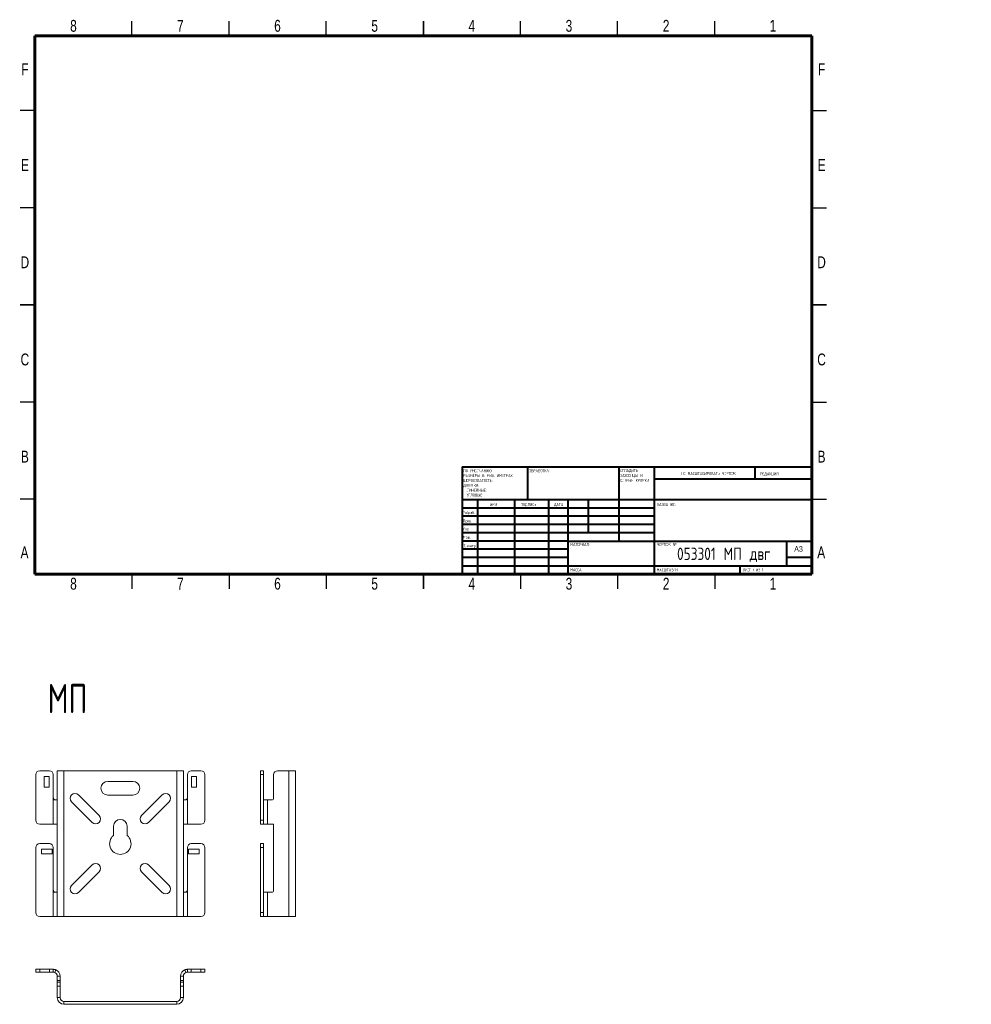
# Model space of a CAD drawing. Header units: millimetres. Extents: x 2 to 492, y -211 to 295.
import ezdxf

# ---------------------------------------------------------------- set-up
doc = ezdxf.new("R2010")
doc.units = ezdxf.units.MM
doc.styles.add('SLDTEXTSTYLE0', font='TXT', dxfattribs={"width": 0.7, "bigfont": 'bigfont'})
doc.styles.add('SLDTEXTSTYLE1', font='TXT', dxfattribs={"width": 0.75})
doc.styles.add('SLDTEXTSTYLE2', font='TXT', dxfattribs={"width": 0.75, "bigfont": 'bigfont'})
doc.styles.add('SLDTEXTSTYLE3', font='TXT', dxfattribs={"width": 0.681818, "bigfont": 'bigfont'})

# ---------------------------------------------------------------- blocks, each defined once
blk = doc.blocks.new('SW_NOTE_0')
at = {"color": 0, "linetype": 'Continuous', "lineweight": 0, "char_height": 1.5, "attachment_point": 1, "style": 'SLDTEXTSTYLE2'}
for s, insert in [('\\M+18452\\M+18443\\M+1844C\\M+18440\\M+18444\\M+18449\\M+18453\\M+1845D', (0, 1.93)), ('\\M+18448\\M+18440\\M+18454\\M+18452\\M+18445\\M+1844E\\M+18457\\M+1845C \\M+18449', (0, -0.57)), ('\\M+1844F\\M+18452\\M+18453\\M+18451\\M+1845C\\M+18445 \\M+1844B\\M+18451\\M+1844F\\M+1844D\\M+1844B\\M+18449', (0, -3.07))]:
    blk.add_mtext(s, dxfattribs=dict(at, insert=insert))
blk = doc.blocks.new('SW_NOTE_1')
at = {"color": 0, "linetype": 'Continuous', "lineweight": 0, "char_height": 1.5, "attachment_point": 1, "style": 'SLDTEXTSTYLE2'}
for s, insert in [('\\M+18450\\M+1844F \\M+18454\\M+1844D\\M+1844F\\M+1844C\\M+18458\\M+18440\\M+1844E\\M+18449\\M+1845F:', (0, 1.93)), ('\\M+18451\\M+18440\\M+18448\\M+1844D\\M+18445\\M+18451\\M+1845C \\M+18442 \\M+1844D\\M+18449\\M+1844C\\M+1844C\\M+18449\\M+1844D\\M+18445\\M+18453\\M+18451\\M+18440\\M+18456', (0, -0.57)), ('\\M+18459\\M+18445\\M+18451\\M+1844F\\M+18456\\M+1844F\\M+18442\\M+18440\\M+18453\\M+1844F\\M+18452\\M+18453\\M+1845D:', (0, -3.07)), ('\\M+18444\\M+1844F\\M+18450\\M+18454\\M+18452\\M+1844B\\M+18449:', (0, -5.57)), ('\\M+1844C\\M+18449\\M+1844E\\M+18445\\M+1844A\\M+1844E\\M+1845C\\M+18445:', (1.69, -8.07)), ('\\M+18454\\M+18443\\M+1844C\\M+1844F\\M+18442\\M+1845C\\M+18445:', (1.69, -10.57))]:
    blk.add_mtext(s, dxfattribs=dict(at, insert=insert))

msp = doc.modelspace()

# ---------------------------------------------------------------- linework, layer by layer
at = {"color": 7, "linetype": 'Continuous', "lineweight": 30}
for p, q in [((60, 287), (60, 294.5)), ((110, 287), (110, 294.5)), ((160, 287), (160, 294.5)), ((210, 294.5), (210, 287)), ((210, 287), (210, 294.5)), ((260, 287), (260, 294.5)), ((310, 287), (310, 294.5)), ((360, 287), (360, 294.5)), ((10, 248.5), (2.5, 248.5)), ((410, 248.5), (417.5, 248.5)), ((10, 198.5), (2.5, 198.5)), ((410, 198.5), (417.5, 198.5)), ((2.5, 148.5), (10, 148.5)), ((10, 148.5), (2.5, 148.5)), ((417.5, 148.5), (410, 148.5)), ((410, 148.5), (417.5, 148.5)), ((10, 98.5), (2.5, 98.5)), ((410, 98.5), (417.5, 98.5)), ((10, 48.5), (2.5, 48.5)), ((410, 48.5), (417.5, 48.5)), ((60, 10), (60, 2.5)), ((110, 10), (110, 2.5)), ((160, 10), (160, 2.5)), ((210, 2.5), (210, 10)), ((210, 10), (210, 2.5)), ((260, 10), (260, 2.5)), ((310, 10), (310, 2.5)), ((360, 10), (360, 2.5))]:
    msp.add_line(p, q, dxfattribs=at)
at = {"color": 7, "linetype": 'Continuous', "lineweight": 60}
for p, q in [((10, 10), (10, 287)), ((10, 287), (410, 287)), ((410, 287), (410, 10)), ((410, 10), (10, 10))]:
    msp.add_line(p, q, dxfattribs=at)
at = {"color": 7, "linetype": 'Continuous', "lineweight": 40}
for p, q in [((230, 65.25), (410, 65.25)), ((230, 65.25), (230, 10)), ((263.8, 48.25), (263.8, 65.25)), ((310.6, 65.25), (310.6, 27)), ((328.8, 65.25), (328.8, 10)), ((380.8, 58.88), (380.8, 65.25)), ((410, 58.88), (328.8, 58.88)), ((410, 48.25), (230, 48.25)), ((237.8, 48.25), (237.8, 10)), ((256.99, 48.25), (256.99, 10)), ((274.4, 48.25), (274.4, 10)), ((284.6, 10), (284.6, 48.25)), ((295, 31.25), (295, 48.25)), ((328.8, 44), (230, 44)), ((328.8, 39.75), (230, 39.75)), ((328.8, 35.5), (230, 35.5)), ((328.8, 31.25), (230, 31.25)), ((284.6, 27), (230, 27)), ((284.6, 27), (410, 27)), ((397, 14.25), (397, 27)), ((284.6, 22.75), (230, 22.75)), ((284.6, 18.5), (230, 18.5)), ((410, 18.5), (397, 18.5)), ((230, 14.25), (410, 14.25)), ((373, 10), (373, 14.25))]:
    msp.add_line(p, q, dxfattribs=at)
at = {"color": 7, "linetype": 'Continuous', "lineweight": 15}
for p, q in [((12.56, -91.16), (17.56, -91.16)), ((21.56, -91.16), (21.56, -166.16)), ((21.56, -91.16), (25.06, -91.16)), ((25.06, -91.16), (83.06, -91.16)), ((83.06, -91.16), (86.56, -91.16)), ((86.56, -91.16), (86.56, -166.16)), ((90.56, -91.16), (95.56, -91.16)), ((126.28, -91.16), (127.78, -91.16)), ((126.28, -93.16), (126.28, -91.16)), ((127.78, -91.16), (127.78, -93.16)), ((134.96, -91.16), (140.78, -91.16)), ((140.78, -91.16), (144.28, -91.16)), ((144.28, -91.16), (144.28, -166.16)), ((10.56, -93.16), (10.56, -116.66)), ((17.36, -94.16), (14.86, -94.16)), ((14.86, -94.16), (14.86, -99.66)), ((17.36, -99.66), (17.36, -94.16)), ((19.56, -93.16), (19.56, -105.16)), ((88.56, -93.16), (88.56, -105.16)), ((93.26, -94.16), (90.76, -94.16)), ((90.76, -94.16), (90.76, -99.66)), ((93.26, -99.66), (93.26, -94.16)), ((97.56, -93.16), (97.56, -116.66)), ((126.28, -93.16), (126.28, -116.66)), ((127.78, -93.16), (127.78, -116.66)), ((132.96, -105.16), (132.96, -93.16)), ((14.86, -99.66), (17.36, -99.66)), ((60.56, -96.66), (47.56, -96.66)), ((90.76, -99.66), (93.26, -99.66)), ((20.27, -106.16), (21.56, -106.16)), ((43.1, -114.16), (32.49, -103.56)), ((47.56, -103.66), (60.56, -103.66)), ((75.62, -103.56), (65.02, -114.16)), ((86.56, -106.16), (87.85, -106.16)), ((127.91, -106.16), (129.78, -106.16)), ((129.78, -106.16), (131.96, -106.16)), ((28.96, -107.09), (39.56, -117.7)), ((68.55, -117.7), (79.16, -107.09)), ((12.56, -118.66), (19.56, -118.66)), ((21.56, -118.66), (19.56, -118.66)), ((50.56, -119.66), (50.56, -124.42)), ((57.56, -124.42), (57.56, -119.66)), ((88.56, -118.66), (86.56, -118.66)), ((95.56, -118.66), (88.56, -118.66)), ((126.28, -118.66), (126.28, -116.66)), ((127.78, -118.66), (126.28, -118.66)), ((127.78, -116.66), (127.78, -118.66)), ((129.78, -118.66), (127.78, -118.66)), ((132.96, -118.66), (129.78, -118.66)), ((132.96, -152.66), (132.96, -118.66)), ((10.56, -130.66), (10.56, -164.16)), ((12.56, -128.66), (17.56, -128.66)), ((19.06, -131.46), (13.56, -131.46)), ((13.56, -131.46), (13.56, -133.96)), ((19.06, -133.96), (19.06, -131.46)), ((19.56, -130.66), (19.56, -152.66)), ((88.56, -152.66), (88.56, -130.66)), ((94.56, -131.46), (89.06, -131.46)), ((89.06, -131.46), (89.06, -133.96)), ((90.56, -128.66), (95.56, -128.66)), ((94.56, -133.96), (94.56, -131.46)), ((97.56, -130.66), (97.56, -164.16)), ((126.28, -128.66), (127.78, -128.66)), ((126.28, -130.66), (126.28, -128.66)), ((126.28, -130.66), (126.28, -164.16)), ((127.78, -128.66), (127.78, -130.66)), ((127.78, -130.66), (127.78, -164.16)), ((13.56, -133.96), (19.06, -133.96)), ((89.06, -133.96), (94.56, -133.96)), ((39.56, -139.62), (28.96, -150.23)), ((79.16, -150.23), (68.55, -139.62)), ((32.49, -153.76), (43.1, -143.15)), ((65.02, -143.15), (75.62, -153.76)), ((20.27, -153.66), (21.56, -153.66)), ((86.56, -153.66), (87.85, -153.66)), ((127.91, -153.66), (129.78, -153.66)), ((129.78, -153.66), (131.96, -153.66)), ((12.56, -166.16), (19.56, -166.16)), ((21.56, -166.16), (19.56, -166.16)), ((25.06, -166.16), (21.56, -166.16)), ((25.06, -166.16), (83.06, -166.16)), ((86.56, -166.16), (83.06, -166.16)), ((88.56, -166.16), (86.56, -166.16)), ((88.56, -166.16), (95.56, -166.16)), ((126.28, -166.16), (126.28, -164.16)), ((127.78, -166.16), (126.28, -166.16)), ((127.78, -164.16), (127.78, -166.16)), ((129.78, -166.16), (127.78, -166.16)), ((129.78, -166.16), (140.78, -166.16)), ((144.28, -166.16), (140.78, -166.16)), ((10.56, -194.81), (10.56, -193.31)), ((10.56, -193.31), (12.56, -193.31)), ((12.56, -194.81), (10.56, -194.81)), ((12.56, -193.31), (17.56, -193.31)), ((12.56, -194.81), (17.56, -194.81)), ((17.56, -193.31), (19.56, -193.31)), ((19.56, -194.81), (17.56, -194.81)), ((19.56, -193.31), (19.56, -194.81)), ((20.27, -194.94), (20.8, -193.54)), ((21.56, -196.81), (21.56, -198.99)), ((23.06, -196.81), (23.06, -198.99)), ((85.06, -198.99), (85.06, -196.81)), ((86.56, -198.99), (86.56, -196.81)), ((87.85, -194.94), (87.31, -193.54)), ((88.56, -194.81), (88.56, -193.31)), ((88.56, -193.31), (90.56, -193.31)), ((90.56, -194.81), (88.56, -194.81)), ((90.56, -193.31), (95.56, -193.31)), ((90.56, -194.81), (95.56, -194.81)), ((95.56, -193.31), (97.56, -193.31)), ((97.56, -194.81), (95.56, -194.81)), ((97.56, -193.31), (97.56, -194.81)), ((21.56, -199.99), (21.56, -198.99)), ((21.56, -201.99), (21.56, -199.99)), ((21.56, -199.99), (23.06, -199.99)), ((21.56, -201.99), (21.56, -207.81)), ((23.06, -198.99), (23.06, -199.99)), ((23.06, -199.99), (23.06, -201.99)), ((23.06, -201.99), (23.06, -207.81)), ((85.06, -199.99), (85.06, -198.99)), ((85.06, -199.99), (86.56, -199.99)), ((85.06, -201.99), (85.06, -199.99)), ((85.06, -207.81), (85.06, -201.99)), ((86.56, -198.99), (86.56, -199.99)), ((86.56, -199.99), (86.56, -201.99)), ((86.56, -207.81), (86.56, -201.99)), ((25.06, -209.81), (83.06, -209.81)), ((25.06, -211.31), (83.06, -211.31))]:
    msp.add_line(p, q, dxfattribs=at)
at = {"color": 8, "linetype": 'Continuous', "lineweight": 0}
for p, q in [((25.06, -91.16), (25.06, -166.16)), ((83.06, -91.16), (83.06, -166.16)), ((140.78, -91.16), (140.78, -166.16)), ((127.78, -93.16), (126.28, -93.16)), ((19.56, -105.16), (19.56, -118.66)), ((88.56, -105.16), (88.56, -118.66)), ((129.78, -106.16), (129.78, -118.66)), ((126.28, -116.66), (127.78, -116.66)), ((127.78, -130.66), (126.28, -130.66)), ((19.56, -152.66), (19.56, -166.16)), ((88.56, -152.66), (88.56, -166.16)), ((129.78, -153.66), (129.78, -166.16)), ((126.28, -164.16), (127.78, -164.16)), ((12.56, -193.31), (12.56, -194.81)), ((17.56, -194.81), (17.56, -193.31)), ((21.56, -196.81), (23.06, -196.81)), ((85.06, -196.81), (86.56, -196.81)), ((90.56, -193.31), (90.56, -194.81)), ((95.56, -194.81), (95.56, -193.31)), ((21.56, -198.99), (23.06, -198.99)), ((23.06, -201.99), (21.56, -201.99)), ((85.06, -198.99), (86.56, -198.99)), ((86.56, -201.99), (85.06, -201.99)), ((21.56, -207.81), (23.06, -207.81)), ((25.06, -209.81), (25.06, -211.31)), ((83.06, -211.31), (83.06, -209.81)), ((85.06, -207.81), (86.56, -207.81))]:
    msp.add_line(p, q, dxfattribs=at)
at = {"color": 7, "linetype": 'Continuous', "lineweight": 15}
for centre, radius, start, end in [((12.56, -93.16), 2, 90, 180), ((17.56, -93.16), 2, 0, 90), ((90.56, -93.16), 2, 90, 180), ((95.56, -93.16), 2, 0, 90), ((134.96, -93.16), 2, 90, 180), ((47.56, -100.16), 3.5, 90, 270), ((60.56, -100.16), 3.5, 270, 90), ((30.72, -105.32), 2.5, 45, 225), ((77.39, -105.32), 2.5, 315, 135), ((131.96, -105.16), 1, 270, 0), ((41.33, -115.93), 2.5, 225, 45), ((54.06, -119.66), 3.5, 0, 180), ((66.79, -115.93), 2.5, 135, 315), ((12.56, -116.66), 2, 180, 270), ((95.56, -116.66), 2, 270, 0), ((54.06, -128.66), 5.5, 129.5212, 50.4788), ((12.56, -130.66), 2, 90, 180), ((17.56, -130.66), 2, 0, 90), ((90.56, -130.66), 2, 90, 180), ((95.56, -130.66), 2, 0, 90), ((41.33, -141.39), 2.5, 315, 135), ((66.79, -141.39), 2.5, 45, 225), ((30.72, -151.99), 2.5, 135, 315), ((77.39, -151.99), 2.5, 225, 45), ((131.96, -152.66), 1, 270, 0), ((12.56, -164.16), 2, 180, 270), ((95.56, -164.16), 2, 270, 0), ((19.56, -196.81), 2, 0, 69.1652), ((19.56, -196.81), 3.5, 0, 69.1652), ((88.56, -196.81), 3.5, 110.8348, 180), ((88.56, -196.81), 2, 110.8348, 180), ((25.06, -207.81), 3.5, 180, 270), ((25.06, -207.81), 2, 180, 270), ((83.06, -207.81), 2, 270, 0), ((83.06, -207.81), 3.5, 270, 0)]:
    msp.add_arc(centre, radius, start, end, dxfattribs=at)
for points, knots in [([(19.56, -105.16), (19.59, -105.35), (19.62, -105.5), (19.68, -105.69), (19.7, -105.75), (19.74, -105.82), (19.75, -105.84), (19.77, -105.87), (19.77, -105.88), (19.79, -105.9), (19.79, -105.9), (19.91, -106.05), (20.07, -106.13), (20.27, -106.16)], [0, 0, 0, 0, 0.25, 0.25, 0.375, 0.375, 0.4375, 0.4375, 0.46875, 0.46875, 0.5, 0.5, 1, 1, 1, 1]), ([(19.56, -105.16), (19.58, -105.22), (19.61, -105.33), (19.67, -105.49), (19.74, -105.63), (19.81, -105.74), (19.89, -105.84), (20, -105.93), (20.14, -106.01), (20.34, -106.08), (20.56, -106.14), (20.72, -106.15), (20.8, -106.16)], [0, 0, 0, 0, 0.104546, 0.199253, 0.28474, 0.361847, 0.431717, 0.495881, 0.600946, 0.718373, 0.850781, 1, 1, 1, 1]), ([(87.31, -106.16), (87.36, -106.15), (87.46, -106.14), (87.61, -106.1), (87.74, -106.06), (87.87, -106.02), (87.99, -105.96), (88.09, -105.9), (88.19, -105.83), (88.28, -105.76), (88.35, -105.68), (88.41, -105.59), (88.47, -105.49), (88.51, -105.39), (88.54, -105.28), (88.55, -105.2), (88.56, -105.16)], [0, 0, 0, 0, 0.09308, 0.180798, 0.263467, 0.341459, 0.415219, 0.485271, 0.552226, 0.616785, 0.679728, 0.741895, 0.80416, 0.86739, 0.932416, 1, 1, 1, 1]), ([(87.85, -106.16), (88.06, -106.11), (88.23, -106), (88.47, -105.67), (88.54, -105.44), (88.56, -105.16)], [0, 0, 0, 0, 0.5, 0.5, 1, 1, 1, 1]), ([(127.78, -105.16), (127.78, -105.35), (127.78, -105.5), (127.78, -105.69), (127.78, -105.75), (127.79, -105.82), (127.79, -105.84), (127.79, -105.87), (127.79, -105.88), (127.79, -105.9), (127.79, -105.9), (127.81, -106.05), (127.83, -106.13), (127.91, -106.16)], [0, 0, 0, 0, 0.25, 0.25, 0.375, 0.375, 0.4375, 0.4375, 0.46875, 0.46875, 0.5, 0.5, 1, 1, 1, 1]), ([(19.56, -152.66), (19.58, -152.72), (19.61, -152.83), (19.67, -152.99), (19.74, -153.13), (19.81, -153.24), (19.89, -153.34), (20, -153.43), (20.14, -153.51), (20.34, -153.58), (20.56, -153.64), (20.72, -153.65), (20.8, -153.66)], [0, 0, 0, 0, 0.1045458, 0.199253, 0.2847399, 0.3618467, 0.4317167, 0.495881, 0.6009457, 0.718373, 0.850781, 1, 1, 1, 1]), ([(19.56, -152.66), (19.59, -152.85), (19.62, -153), (19.68, -153.19), (19.7, -153.25), (19.74, -153.32), (19.75, -153.34), (19.77, -153.37), (19.77, -153.38), (19.79, -153.4), (19.79, -153.4), (19.91, -153.55), (20.07, -153.63), (20.27, -153.66)], [0, 0, 0, 0, 0.25, 0.25, 0.375, 0.375, 0.4375, 0.4375, 0.46875, 0.46875, 0.5, 0.5, 1, 1, 1, 1]), ([(87.31, -153.66), (87.36, -153.65), (87.46, -153.64), (87.61, -153.6), (87.74, -153.56), (87.87, -153.52), (87.99, -153.46), (88.09, -153.4), (88.19, -153.33), (88.28, -153.26), (88.35, -153.18), (88.41, -153.09), (88.47, -152.99), (88.51, -152.89), (88.54, -152.78), (88.55, -152.7), (88.56, -152.66)], [0, 0, 0, 0, 0.0930801, 0.1807985, 0.2634673, 0.3414595, 0.415219, 0.4852705, 0.5522258, 0.6167848, 0.6797277, 0.7418952, 0.8041599, 0.8673901, 0.9324155, 1, 1, 1, 1]), ([(87.85, -153.66), (88.06, -153.61), (88.23, -153.5), (88.47, -153.17), (88.54, -152.94), (88.56, -152.66)], [0, 0, 0, 0, 0.5, 0.5, 1, 1, 1, 1]), ([(127.78, -152.66), (127.78, -152.85), (127.78, -153), (127.78, -153.19), (127.78, -153.25), (127.79, -153.32), (127.79, -153.34), (127.79, -153.37), (127.79, -153.38), (127.79, -153.4), (127.79, -153.4), (127.81, -153.55), (127.83, -153.63), (127.91, -153.66)], [0, 0, 0, 0, 0.25, 0.25, 0.375, 0.375, 0.4375, 0.4375, 0.46875, 0.46875, 0.5, 0.5, 1, 1, 1, 1]), ([(19.56, -193.31), (19.58, -193.31), (19.61, -193.31), (19.67, -193.31), (19.74, -193.32), (19.81, -193.32), (19.89, -193.33), (20, -193.34), (20.14, -193.36), (20.34, -193.4), (20.56, -193.45), (20.72, -193.51), (20.8, -193.54)], [0, 0, 0, 0, 0.104546, 0.199253, 0.28474, 0.361847, 0.431717, 0.495881, 0.600946, 0.718373, 0.850781, 1, 1, 1, 1]), ([(19.56, -194.81), (19.59, -194.81), (19.62, -194.81), (19.68, -194.81), (19.7, -194.82), (19.74, -194.82), (19.75, -194.82), (19.77, -194.82), (19.77, -194.82), (19.79, -194.82), (19.79, -194.82), (19.91, -194.84), (20.07, -194.87), (20.27, -194.94)], [0, 0, 0, 0, 0.25, 0.25, 0.375, 0.375, 0.4375, 0.4375, 0.46875, 0.46875, 0.5, 0.5, 1, 1, 1, 1]), ([(87.31, -193.54), (87.36, -193.52), (87.46, -193.49), (87.61, -193.44), (87.74, -193.41), (87.87, -193.38), (87.99, -193.36), (88.09, -193.34), (88.19, -193.33), (88.28, -193.32), (88.35, -193.32), (88.41, -193.31), (88.47, -193.31), (88.51, -193.31), (88.54, -193.31), (88.55, -193.31), (88.56, -193.31)], [0, 0, 0, 0, 0.09308, 0.180798, 0.263467, 0.341459, 0.415219, 0.485271, 0.552226, 0.616785, 0.679728, 0.741895, 0.80416, 0.86739, 0.932416, 1, 1, 1, 1]), ([(87.85, -194.94), (88.06, -194.86), (88.23, -194.83), (88.47, -194.81), (88.54, -194.81), (88.56, -194.81)], [0, 0, 0, 0, 0.5, 0.5, 1, 1, 1, 1])]:
    msp.add_open_spline(points, degree=3, knots=knots, dxfattribs=at)

# ---------------------------------------------------------------- block references
at = {"color": 7, "linetype": 'Continuous', "lineweight": 0}
for name, p in [('SW_NOTE_1', (230.59, 61.99)), ('SW_NOTE_0', (311.31, 62.07))]:
    msp.add_blockref(name, p, dxfattribs=at)

# ---------------------------------------------------------------- texts
for s, insert, char_height, attachment_point, style in [('8', (29.94, 295.11), 6.1, 2, 'SLDTEXTSTYLE1'), ('7', (84.94, 295.11), 6.1, 2, 'SLDTEXTSTYLE1'), ('6', (134.94, 295.11), 6.1, 2, 'SLDTEXTSTYLE1'), ('5', (184.94, 295.11), 6.1, 2, 'SLDTEXTSTYLE1'), ('4', (234.94, 295.11), 6.1, 2, 'SLDTEXTSTYLE1'), ('3', (284.94, 295.11), 6.1, 2, 'SLDTEXTSTYLE1'), ('2', (334.94, 295.11), 6.1, 2, 'SLDTEXTSTYLE1'), ('1', (389.94, 295.11), 6.1, 2, 'SLDTEXTSTYLE1'), ('F', (4.94, 272.73), 6.1, 2, 'SLDTEXTSTYLE1'), ('F', (414.94, 272.73), 6.1, 2, 'SLDTEXTSTYLE1'), ('E', (5.01, 223.48), 6.1, 2, 'SLDTEXTSTYLE1'), ('E', (415.01, 223.48), 6.1, 2, 'SLDTEXTSTYLE1'), ('D', (4.93, 173.48), 6.1, 2, 'SLDTEXTSTYLE1'), ('D', (414.93, 173.48), 6.1, 2, 'SLDTEXTSTYLE1'), ('C', (4.94, 123.48), 6.1, 2, 'SLDTEXTSTYLE1'), ('C', (414.94, 123.48), 6.1, 2, 'SLDTEXTSTYLE1'), ('B', (4.95, 73.48), 6.1, 2, 'SLDTEXTSTYLE1'), ('B', (414.95, 73.48), 6.1, 2, 'SLDTEXTSTYLE1'), ('\\M+1844F\\M+18441\\M+18451\\M+18440\\M+18441\\M+1844F\\M+18453\\M+1844B\\M+18440:', (264.37, 63.92), 1.5, 1, 'SLDTEXTSTYLE2'), ('\\M+1844E\\M+18445 \\M+1844D\\M+18440\\M+18452\\M+18459\\M+18453\\M+18440\\M+18441\\M+18449\\M+18451\\M+1844F\\M+18442\\M+18440\\M+18453\\M+1845D \\M+18458\\M+18445\\M+18451\\M+18453\\M+18445\\M+18447', (342.61, 62.53), 1.5, 1, 'SLDTEXTSTYLE2'), ('\\M+18451\\M+18445\\M+18444\\M+18440\\M+1844B\\M+18457\\M+18449\\M+18460', (383.33, 62.33), 1.5, 1, 'SLDTEXTSTYLE2'), ('\\M+18449\\M+1844D\\M+18460', (244.32, 46.5), 1.5, 1, 'SLDTEXTSTYLE2'), ('\\M+18450\\M+1844F\\M+18444\\M+18450\\M+18449\\M+18452\\M+1845D', (260.03, 46.56), 1.5, 1, 'SLDTEXTSTYLE2'), ('\\M+18444\\M+18440\\M+18453\\M+18440', (277.21, 46.58), 1.5, 1, 'SLDTEXTSTYLE2'), ('\\M+1844E\\M+18440\\M+18448\\M+18442\\M+18440\\M+1844E\\M+18449\\M+18445:', (330.07, 46.58), 1.5, 1, 'SLDTEXTSTYLE2'), ('\\M+18451\\M+18470\\M+18478\\M+18482\\M+18470\\M+18471.', (230.21, 42.43), 1.5, 1, 'SLDTEXTSTYLE2'), ('\\M+18450\\M+18482\\M+18480\\M+18472.', (230.41, 38.15), 1.5, 1, 'SLDTEXTSTYLE2'), ('\\M+18454\\M+18484\\M+18472.', (230.4, 34.06), 1.5, 1, 'SLDTEXTSTYLE2'), ('\\M+1844D\\M+18470\\M+1848A.', (230.46, 29.73), 1.5, 1, 'SLDTEXTSTYLE2'), ('\\M+18453.\\M+1847B\\M+18480\\M+1847E\\M+18484\\M+18482', (230.67, 25.35), 1.5, 1, 'SLDTEXTSTYLE2'), ('\\M+1844D\\M+18440\\M+18453\\M+18445\\M+18451\\M+18449\\M+18440\\M+1844C:', (285.65, 25.99), 1.5, 1, 'SLDTEXTSTYLE2'), ('\\M+18458\\M+18445\\M+18451\\M+18453\\M+18445\\M+18447 \\M+18782:', (330.37, 25.99), 1.5, 1, 'SLDTEXTSTYLE2'), ('A', (4.76, 24.23), 6.1, 2, 'SLDTEXTSTYLE1'), ('053301 \\M+1844D\\M+18450 \\M+18474\\M+18472\\M+18473', (364.59, 23.61), 6.35, 2, 'SLDTEXTSTYLE2'), ('A3', (400.87, 24.41), 2.91, 1, 'SLDTEXTSTYLE1'), ('A', (414.76, 24.23), 6.1, 2, 'SLDTEXTSTYLE1'), ('\\M+1844D\\M+18440\\M+18452\\M+18452\\M+18440:', (285.62, 12.95), 1.4986, 1, 'SLDTEXTSTYLE2'), ('\\M+1844D\\M+18440\\M+18452\\M+18459\\M+18453\\M+18440\\M+18441:1:1', (330.07, 12.9), 1.5, 1, 'SLDTEXTSTYLE2'), ('\\M+1844C\\M+18449\\M+18452\\M+18453 1 \\M+18449\\M+18448 1', (374.48, 12.9), 1.5, 1, 'SLDTEXTSTYLE3'), ('8', (29.94, 8.11), 6.1, 2, 'SLDTEXTSTYLE1'), ('7', (84.94, 8.11), 6.1, 2, 'SLDTEXTSTYLE1'), ('6', (134.94, 8.11), 6.1, 2, 'SLDTEXTSTYLE1'), ('5', (184.94, 8.11), 6.1, 2, 'SLDTEXTSTYLE1'), ('4', (234.94, 8.11), 6.1, 2, 'SLDTEXTSTYLE1'), ('3', (284.94, 8.11), 6.1, 2, 'SLDTEXTSTYLE1'), ('2', (334.94, 8.11), 6.1, 2, 'SLDTEXTSTYLE1'), ('1', (389.94, 8.11), 6.1, 2, 'SLDTEXTSTYLE1'), ('\\M+1844D\\M+18450', (16.63, -46.54), 15, 1, 'SLDTEXTSTYLE0')]:
    msp.add_mtext(s, dxfattribs=dict(at, insert=insert, char_height=char_height, attachment_point=attachment_point, style=style))

doc.saveas('drawing.dxf')
